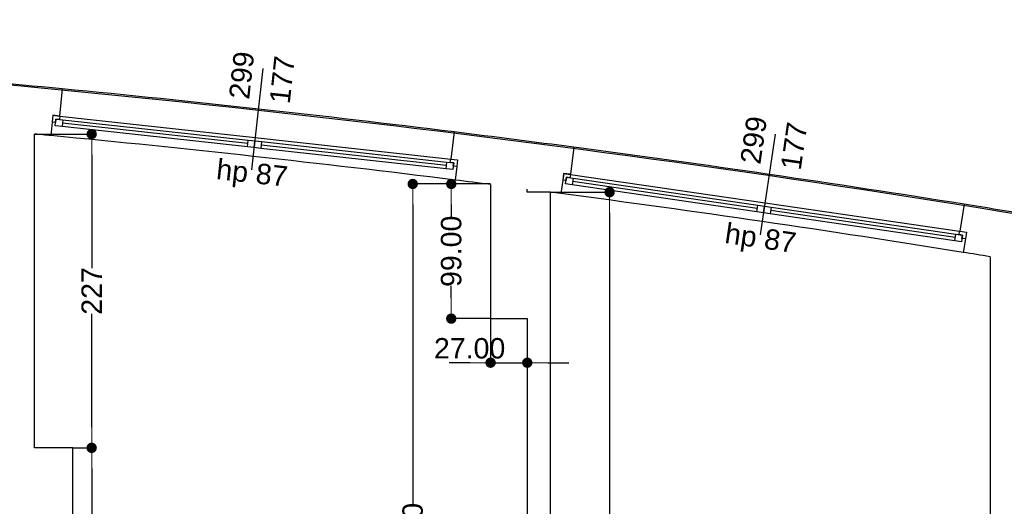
# Model space of a CAD drawing. Header units: millimetres. Extents: x -175445 to -20415, y -559200 to 231527.
# Tile 177 of 256: x -127871 to -120636, y -88196 to -84619. Entities that reach past the tile are written whole.
import ezdxf

# ---------------------------------------------------------------- set-up
doc = ezdxf.new("R2010")
doc.units = ezdxf.units.MM
doc.header["$MEASUREMENT"] = 0
for name, color, linetype in [('Obiekt', 7, 'Continuous'), ('Okno', 7, 'Continuous'), ('Strop', 7, 'Continuous'), ('Słup', 7, 'Continuous'), ('Wymiary', 63, 'Continuous'), ('Ściana', 7, 'Continuous')]:
    doc.layers.add(name, color=color, linetype=linetype)
doc.styles.add('Arial', font='txt')
doc.dimstyles.new('GENERATED_STYLE__1', dxfattribs={"dimtxt": 150, "dimasz": 152, "dimexe": 0.18, "dimexo": 0, "dimgap": 0.09, "dimtad": 1, "dimtih": 1, "dimtoh": 1, "dimlfac": 0.1, "dimzin": 0, "dimdsep": 46, "dimtxsty": 'Arial', "dimblk": 'ARROWHEAD_11', "dimblk1": 'ARROWHEAD_11', "dimblk2": 'ARROWHEAD_11', "dimcen": 0.09, "dimclrd": 114, "dimclre": 114, "dimclrt": 114, "dimazin": 0, "dimtfac": 1, "dimtdec": 4, "dimtmove": 0, "dimatfit": 3, "dimfxl": 1, "dimtolj": 1, "dimtzin": 0, "dimarcsym": 0})
doc.dimstyles.new('GENERATED_STYLE__3', dxfattribs={"dimtxt": 150, "dimasz": 152, "dimexe": 0.18, "dimexo": 0, "dimgap": 0.09, "dimtad": 1, "dimlfac": 0.1, "dimzin": 0, "dimdsep": 46, "dimtxsty": 'Arial', "dimblk": 'ARROWHEAD_11', "dimblk1": 'ARROWHEAD_11', "dimblk2": 'ARROWHEAD_11', "dimcen": 0.09, "dimclrd": 114, "dimclre": 114, "dimclrt": 114, "dimazin": 0, "dimtfac": 1, "dimtdec": 4, "dimtmove": 2, "dimatfit": 3, "dimfxl": 1, "dimtolj": 1, "dimtzin": 0, "dimarcsym": 0})

# ---------------------------------------------------------------- blocks, each defined once
blk = doc.blocks.new('ARROWHEAD_11')
at = {"color": 0, "linetype": 'Continuous', "lineweight": 0}
blk.add_line((0, 0), (-1, 0), dxfattribs=at)
at = {"color": 0, "linetype": 'Continuous', "lineweight": 0, "const_width": 0.25, "flags": 128}
blk.add_lwpolyline([(-0.125, 0, 1), (0.125, 0, 1)], format="xyb", close=True, dxfattribs=at)
blk = doc.blocks.new('*D3390')
at = {"layer": 'Defpoints', "color": 0}
for p in [(-123970.7, -85886.9), (-123536, -85886.9), (-122270.7, -91646.6)]:
    blk.add_point(p, dxfattribs=at)
at = {"layer": 'Wymiary', "color": 114, "lineweight": -2}
for p, q in [((-123970.7, -85886.9), (-123535.8, -85886.9)), ((-123536, -86038.9), (-123536, -88601.7)), ((-123536, -91494.6), (-123536, -88931.8)), ((-122270.7, -91646.6), (-123536.2, -91646.6))]:
    blk.add_line(p, q, dxfattribs=at)
at = {"layer": 'Wymiary', "color": 114, "lineweight": -2, "xscale": 152, "yscale": 152, "zscale": 152}
for p, rotation in [((-123536, -85886.9), 90), ((-123536, -91646.6), 270)]:
    blk.add_blockref('ARROWHEAD_11', p, dxfattribs=dict(at, rotation=rotation))
at = {"layer": 'Wymiary', "color": 114, "lineweight": 13, "insert": (-123536, -88766.8), "char_height": 150, "attachment_point": 5, "rotation": 90, "style": 'Arial'}
blk.add_mtext('\\A1;572', dxfattribs=at)
blk = doc.blocks.new('*D3395')
at = {"layer": 'Defpoints', "color": 0}
for p in [(-124982.8, -85826.6), (-124410.7, -85826.6), (-125790.7, -91156.6)]:
    blk.add_point(p, dxfattribs=at)
at = {"layer": 'Wymiary', "color": 114, "lineweight": -2}
for p, q in [((-124410.7, -85826.6), (-124982.9, -85826.6)), ((-124982.8, -85978.6), (-124982.8, -88180.4)), ((-124982.8, -91004.6), (-124982.8, -88802.8)), ((-125790.7, -91156.6), (-124982.6, -91156.6))]:
    blk.add_line(p, q, dxfattribs=at)
at = {"layer": 'Wymiary', "color": 114, "lineweight": -2, "xscale": 152, "yscale": 152, "zscale": 152}
for p, rotation in [((-124982.8, -85826.6), 90), ((-124982.8, -91156.6), 270)]:
    blk.add_blockref('ARROWHEAD_11', p, dxfattribs=dict(at, rotation=rotation))
at = {"layer": 'Wymiary', "color": 114, "lineweight": 13, "insert": (-124982.8, -88491.6), "char_height": 150, "attachment_point": 5, "rotation": 90, "style": 'Arial'}
blk.add_mtext('\\A1;533.00', dxfattribs=at)
blk = doc.blocks.new('*D3397')
at = {"layer": 'Defpoints', "color": 0}
for p in [(-127480.7, -87766.6), (-127341.8, -87766.6), (-127760.7, -89756.6)]:
    blk.add_point(p, dxfattribs=at)
at = {"layer": 'Wymiary', "color": 114, "lineweight": -2}
for p, q in [((-127480.7, -87766.6), (-127341.7, -87766.6)), ((-127341.8, -87918.6), (-127341.8, -88457.5)), ((-127341.8, -89604.6), (-127341.8, -89065.7)), ((-127760.7, -89756.6), (-127341.7, -89756.6))]:
    blk.add_line(p, q, dxfattribs=at)
at = {"layer": 'Wymiary', "color": 114, "lineweight": -2, "xscale": 152, "yscale": 152, "zscale": 152}
for p, rotation in [((-127341.8, -87766.6), 90), ((-127341.8, -89756.6), 270)]:
    blk.add_blockref('ARROWHEAD_11', p, dxfattribs=dict(at, rotation=rotation))
at = {"layer": 'Wymiary', "color": 114, "lineweight": 13, "insert": (-127341.8, -88761.6), "char_height": 150, "attachment_point": 5, "rotation": 90, "style": 'Arial'}
blk.add_mtext('\\A1;199.00', dxfattribs=at)
blk = doc.blocks.new('*D3398')
at = {"layer": 'Defpoints', "color": 0}
for p in [(-127760.7, -85459.4), (-127341.8, -85459.4), (-127480.7, -87766.6)]:
    blk.add_point(p, dxfattribs=at)
at = {"layer": 'Wymiary', "color": 114, "lineweight": -2}
for p, q in [((-127760.7, -85459.4), (-127341.7, -85459.4)), ((-127341.8, -85611.4), (-127341.8, -86445.9)), ((-127341.8, -87614.6), (-127341.8, -86780.1)), ((-127480.7, -87766.6), (-127341.7, -87766.6))]:
    blk.add_line(p, q, dxfattribs=at)
at = {"layer": 'Wymiary', "color": 114, "lineweight": -2, "xscale": 152, "yscale": 152, "zscale": 152}
for p, rotation in [((-127341.8, -85459.4), 90), ((-127341.8, -87766.6), 270)]:
    blk.add_blockref('ARROWHEAD_11', p, dxfattribs=dict(at, rotation=rotation))
at = {"layer": 'Wymiary', "color": 114, "lineweight": 13, "insert": (-127341.8, -86613), "char_height": 150, "attachment_point": 5, "rotation": 90, "style": 'Arial'}
blk.add_mtext('\\A1;227', dxfattribs=at)
blk = doc.blocks.new('*D3400')
at = {"layer": 'Defpoints', "color": 0}
for p in [(-124699.5, -85826.6), (-124410.7, -85826.6), (-124410.7, -86816.6)]:
    blk.add_point(p, dxfattribs=at)
at = {"layer": 'Wymiary', "color": 114, "lineweight": -2}
for p, q in [((-124410.7, -85826.6), (-124699.7, -85826.6)), ((-124699.5, -85978.6), (-124699.5, -86068.7)), ((-124699.5, -86664.6), (-124699.5, -86574.5)), ((-124410.7, -86816.6), (-124699.7, -86816.6))]:
    blk.add_line(p, q, dxfattribs=at)
at = {"layer": 'Wymiary', "color": 114, "lineweight": -2, "xscale": 152, "yscale": 152, "zscale": 152}
for p, rotation in [((-124699.5, -85826.6), 90), ((-124699.5, -86816.6), 270)]:
    blk.add_blockref('ARROWHEAD_11', p, dxfattribs=dict(at, rotation=rotation))
at = {"layer": 'Wymiary', "color": 114, "lineweight": 13, "insert": (-124699.5, -86321.6), "char_height": 150, "attachment_point": 5, "rotation": 90, "style": 'Arial'}
blk.add_mtext('\\A1;99.00', dxfattribs=at)
blk = doc.blocks.new('*D3401')
at = {"layer": 'Defpoints', "color": 0}
for p in [(-124410.7, -86816.6), (-124140.7, -86816.6), (-124140.7, -87140.6)]:
    blk.add_point(p, dxfattribs=at)
at = {"layer": 'Wymiary', "color": 114, "lineweight": -2}
for p, q in [((-124410.7, -86816.6), (-124410.7, -87140.8)), ((-124140.7, -86816.6), (-124140.7, -87140.8)), ((-124562.7, -87140.6), (-124714.7, -87140.6)), ((-124410.7, -87140.6), (-124140.7, -87140.6)), ((-123988.7, -87140.6), (-123836.7, -87140.6))]:
    blk.add_line(p, q, dxfattribs=at)
at = {"layer": 'Wymiary', "color": 114, "lineweight": -2, "xscale": 152, "yscale": 152, "zscale": 152}
blk.add_blockref('ARROWHEAD_11', (-124410.7, -87140.6), dxfattribs=at)
at = {"layer": 'Wymiary', "color": 114, "lineweight": -2, "xscale": 152, "yscale": 152, "zscale": 152, "rotation": 180}
blk.add_blockref('ARROWHEAD_11', (-124140.7, -87140.6), dxfattribs=at)
at = {"layer": 'Wymiary', "color": 114, "lineweight": 13, "insert": (-124564.6, -87035.6), "char_height": 150, "attachment_point": 5, "style": 'Arial'}
blk.add_mtext('\\A1;27.00', dxfattribs=at)

msp = doc.modelspace()

# ---------------------------------------------------------------- linework, layer by layer
at = {"layer": 'Obiekt'}
for p, q in [((-126084.257, -84977.53), (-126166.261, -85723.033)), ((-122320.133, -85459.571), (-122428.635, -86201.681))]:
    msp.add_line(p, q, dxfattribs=at)
at = {"layer": 'Okno'}
for p, q in [((-127626.816, -85321.469), (-127631.582, -85371.247)), ((-127626.115, -85321.546), (-127631.582, -85371.247)), ((-127606.732, -85373.98), (-127631.582, -85371.247)), ((-127626.816, -85321.469), (-127576.415, -85327.013)), ((-127577.205, -85326.926), (-127626.816, -85321.469)), ((-127609.466, -85398.83), (-127603.999, -85349.13)), ((-127603.999, -85349.13), (-127606.732, -85373.98)), ((-127579.148, -85351.863), (-127603.999, -85349.13)), ((-127603.999, -85349.13), (-127554.298, -85354.597)), ((-127576.415, -85327.013), (-127579.148, -85351.863)), ((-127576.415, -85327.013), (-126140.078, -85485.008)), ((-127554.298, -85354.597), (-127559.765, -85404.297)), ((-127554.298, -85354.597), (-126192.512, -85504.391)), ((-127559.765, -85404.297), (-127609.466, -85398.83)), ((-126197.979, -85554.092), (-127559.765, -85404.297)), ((-126197.979, -85554.092), (-127559.765, -85404.297)), ((-126195.246, -85529.241), (-127557.032, -85379.447)), ((-126197.979, -85554.092), (-126192.512, -85504.391)), ((-126192.512, -85504.391), (-126142.812, -85509.858)), ((-126148.279, -85559.559), (-126142.812, -85509.858)), ((-126142.812, -85509.858), (-126148.279, -85559.559)), ((-126142.812, -85509.858), (-126093.112, -85515.325)), ((-126140.078, -85485.008), (-124703.742, -85643.003)), ((-126093.112, -85515.325), (-126098.579, -85565.025)), ((-126093.112, -85515.325), (-124731.326, -85665.12)), ((-126148.279, -85559.559), (-126197.979, -85554.092)), ((-126098.579, -85565.025), (-126148.279, -85559.559)), ((-124736.792, -85714.82), (-126098.579, -85565.025)), ((-124736.792, -85714.82), (-126098.579, -85565.025)), ((-124734.059, -85689.97), (-126095.845, -85540.175)), ((-124706.475, -85667.853), (-124703.742, -85643.003)), ((-124703.742, -85643.003), (-124653.341, -85648.547)), ((-124702.952, -85643.09), (-124653.341, -85648.547)), ((-124654.042, -85648.47), (-124659.509, -85698.17)), ((-124653.341, -85648.547), (-124659.509, -85698.17)), ((-124736.792, -85714.82), (-124731.326, -85665.12)), ((-124687.092, -85720.287), (-124736.792, -85714.82)), ((-124731.326, -85665.12), (-124681.625, -85670.587)), ((-124681.625, -85670.587), (-124706.475, -85667.853)), ((-124681.625, -85670.587), (-124687.092, -85720.287)), ((-124684.359, -85695.437), (-124681.625, -85670.587)), ((-124659.509, -85698.17), (-124684.359, -85695.437)), ((-123873.963, -85748.356), (-123880.499, -85797.932)), ((-123873.265, -85748.458), (-123880.499, -85797.932)), ((-123855.762, -85801.549), (-123880.499, -85797.932)), ((-123873.963, -85748.356), (-123823.791, -85755.691)), ((-123824.578, -85755.576), (-123873.963, -85748.356)), ((-123859.378, -85826.286), (-123852.145, -85776.812)), ((-123852.145, -85776.812), (-123855.762, -85801.549)), ((-123827.408, -85780.428), (-123852.145, -85776.812)), ((-123852.145, -85776.812), (-123802.671, -85784.045)), ((-123823.791, -85755.691), (-123827.408, -85780.428)), ((-123823.791, -85755.691), (-122393.993, -85964.739)), ((-123802.671, -85784.045), (-123809.904, -85833.519)), ((-123802.671, -85784.045), (-122447.083, -85982.242)), ((-123809.904, -85833.519), (-123859.378, -85826.286)), ((-122454.317, -86031.716), (-123809.904, -85833.519)), ((-122454.317, -86031.716), (-123809.904, -85833.519)), ((-122450.7, -86006.979), (-123806.288, -85808.782)), ((-122454.317, -86031.716), (-122447.083, -85982.242)), ((-122447.083, -85982.242), (-122397.609, -85989.476)), ((-122404.843, -86038.95), (-122397.609, -85989.476)), ((-122397.609, -85989.476), (-122404.843, -86038.95)), ((-122397.609, -85989.476), (-122348.135, -85996.709)), ((-122393.993, -85964.739), (-120964.194, -86173.787)), ((-122348.135, -85996.709), (-122355.369, -86046.183)), ((-120996.165, -86219.644), (-122351.752, -86021.446)), ((-122348.135, -85996.709), (-120992.548, -86194.907)), ((-122404.843, -86038.95), (-122454.317, -86031.716)), ((-122355.369, -86046.183), (-122404.843, -86038.95)), ((-120999.781, -86244.381), (-122355.369, -86046.183)), ((-120999.781, -86244.381), (-122355.369, -86046.183)), ((-120999.781, -86244.381), (-120992.548, -86194.907)), ((-120992.548, -86194.907), (-120943.074, -86202.14)), ((-120967.811, -86198.524), (-120964.194, -86173.787)), ((-120943.074, -86202.14), (-120967.811, -86198.524)), ((-120964.194, -86173.787), (-120914.022, -86181.122)), ((-120963.408, -86173.902), (-120914.022, -86181.122)), ((-120943.074, -86202.14), (-120950.307, -86251.614)), ((-120946.691, -86226.877), (-120943.074, -86202.14)), ((-120921.954, -86230.494), (-120946.691, -86226.877)), ((-120914.72, -86181.02), (-120921.954, -86230.494)), ((-120914.022, -86181.122), (-120921.954, -86230.494)), ((-120950.307, -86251.614), (-120999.781, -86244.381))]:
    msp.add_line(p, q, dxfattribs=at)
for radius, start, end in [(106239.944, 82.94155931, 84.50400903), (105889.944, 82.91459404, 84.5309743), (106239.944, 80.9006238, 82.46307351), (105889.944, 80.87365853, 82.49003879)]:
    msp.add_arc((-137733.232, -190878.715), radius, start, end, dxfattribs=at)
at = {"layer": 'Strop', "flags": 128}
msp.add_lwpolyline([(-145950.766, -114276.565), (-102220.766, -114276.565), (-102220.766, -112869.769), (-102220.766, -112866.565), (-86970.765, -112866.565), (-80500.722, -112866.565), (-80500.722, -108356.645), (-73250.715, -108356.645), (-73250.715, -107080.605), (-73250.715, -105060.605), (-73250.715, -104443.284, 0.03196361), (-87766.262, -96042.647, 0.00052298), (-87996.035, -95934.358, 0.00198881), (-88871.874, -95526.952, 0.03139835), (-102840.651, -90213.64, 0.034913), (-120656.111, -86030.364), (-120656.106, -86030.333), (-120656.209, -86030.316, 0.0261473), (-131693.029, -84820.632), (-135966.978, -84618.624, 0.0060186)], format="xyb", dxfattribs=at)
at = {"layer": 'Słup'}
for p, q in [((-124410.722, -85830.198), (-124410.722, -86816.604)), ((-124140.722, -85886.924), (-124140.722, -85864.793)), ((-124410.722, -86816.604), (-124140.722, -86816.604)), ((-127480.722, -87766.604), (-127760.722, -87766.604)), ((-127480.722, -89756.604), (-127480.722, -87766.604))]:
    msp.add_line(p, q, dxfattribs=at)
at = {"layer": 'Ściana'}
for p, q in [((-127557.984, -85127.167), (-127577.205, -85326.926)), ((-127631.582, -85371.247), (-127641.113, -85470.796)), ((-127626.816, -85321.469), (-127631.582, -85371.247)), ((-127577.205, -85326.926), (-127626.816, -85321.469)), ((-124678.292, -85443.929), (-124702.952, -85643.09)), ((-123798.255, -85556.628), (-123824.578, -85755.576)), ((-124702.952, -85643.09), (-124653.341, -85648.547)), ((-124653.341, -85648.547), (-124659.509, -85698.17)), ((-124659.509, -85698.17), (-124671.844, -85797.412)), ((-123880.499, -85797.932), (-123893.569, -85897.079)), ((-123873.963, -85748.356), (-123880.499, -85797.932)), ((-123824.578, -85755.576), (-123873.963, -85748.356)), ((-120931.67, -85975.745), (-120963.408, -86173.902)), ((-120963.408, -86173.902), (-120914.022, -86181.122)), ((-120921.954, -86230.494), (-120937.816, -86329.233)), ((-120914.022, -86181.122), (-120921.954, -86230.494))]:
    msp.add_line(p, q, dxfattribs=at)
at = {"layer": 'Ściana', "flags": 128}
for points in [[(-127760.722, -87766.604), (-127760.722, -85459.413)], [(-123970.722, -85886.924), (-124140.722, -85886.924)], [(-123970.722, -91646.604), (-123970.722, -85886.924)], [(-120740.722, -86361.086), (-120740.722, -91646.604)], [(-124140.722, -86816.604), (-124140.722, -91086.604)]]:
    msp.add_lwpolyline(points, dxfattribs=at)
at = {"layer": 'Ściana'}
for centre, radius, start, end in [((-137733.232, -190878.715), 106239.944, 84.50400903, 85.13934692), ((-137733.232, -190878.715), 106239.944, 82.46307351, 82.94155931), ((-137733.232, -190878.715), 105889.944, 84.5309743, 84.59598554), ((-137733.232, -190878.715), 105889.944, 82.77219457, 82.91459404), ((-137733.232, -190878.715), 105889.944, 82.49003879, 82.53214439), ((-137733.232, -190878.715), 106239.944, 80.76568504, 80.9006238), ((-141666.876, -215536.91), 131209.839, 80.56434351, 80.79812718), ((-137733.232, -190878.715), 105889.944, 80.76563143, 80.87365853)]:
    msp.add_arc(centre, radius, start, end, dxfattribs=at)

# ---------------------------------------------------------------- texts
at = {"layer": 'Obiekt', "char_height": 150, "attachment_point": 7, "style": 'Arial'}
for s, insert, rotation in [('\\A1;{\\fArial|b0|i0|c238|p38;299}', (-126182.758, -85209.638), 83.7227842), ('\\A1;{\\fArial|b0|i0|c238|p38;177}', (-125887.01, -85242.17), 83.7227842), ('\\A1;{\\fArial|b0|i0|c238|p38;299}', (-122426.838, -85688.024), 81.6818487), ('\\A1;{\\fArial|b0|i0|c238|p38;177}', (-122132.437, -85731.068), 81.6818487), ('\\A1;{\\fArial|b0|i0|c238|p38;hp 87}', (-126436.579, -85834.982), 353.7227842), ('\\A1;{\\fArial|b0|i0|c238|p38;hp 87}', (-122702.769, -86303.931), 351.6818487)]:
    msp.add_mtext(s, dxfattribs=dict(at, insert=insert, rotation=rotation))

# ---------------------------------------------------------------- dimensions: what is measured, and where the dimension line sits
at = {"layer": 'Wymiary', "color": 114, "lineweight": 13}
for base, p1, p2, text, picture, middle in [((-127341.848, -85459.406), (-127480.722, -87766.604), (-127760.722, -85459.406), '227', '*D3398', (-127341.848, -86613.005)), ((-123535.977, -85886.924), (-122270.722, -91646.604), (-123970.722, -85886.924), '572', '*D3390', (-123535.977, -88766.764))]:
    dim = msp.add_linear_dim(base=base, p1=p1, p2=p2, angle=90, text=text, dimstyle='GENERATED_STYLE__1', dxfattribs=at)
    dim.commit()
    dim.dimension.update_dxf_attribs({"geometry": picture, "text_midpoint": middle, "dimtype": 160, "text_rotation": 90})
for base, p1, p2, picture, middle in [((-124982.755, -85826.604), (-125790.722, -91156.604), (-124410.722, -85826.604), '*D3395', (-124982.755, -88491.604)), ((-124699.473, -85826.604), (-124410.722, -86816.604), (-124410.722, -85826.604), '*D3400', (-124699.473, -86321.604)), ((-127341.848, -87766.604), (-127760.722, -89756.604), (-127480.722, -87766.604), '*D3397', (-127341.848, -88761.604))]:
    dim = msp.add_linear_dim(base=base, p1=p1, p2=p2, angle=90, dimstyle='GENERATED_STYLE__1', dxfattribs=at)
    dim.commit()
    dim.dimension.update_dxf_attribs({"geometry": picture, "text_midpoint": middle, "dimtype": 160, "text_rotation": 90})
dim = msp.add_linear_dim(base=(-124140.722, -87140.581), p1=(-124410.722, -86816.604), p2=(-124140.722, -86816.604), dimstyle='GENERATED_STYLE__3', dxfattribs=at)
dim.commit()
dim.dimension.update_dxf_attribs({"geometry": '*D3401', "text_midpoint": (-124564.551, -87035.581), "dimtype": 160})

doc.saveas('drawing.dxf')
